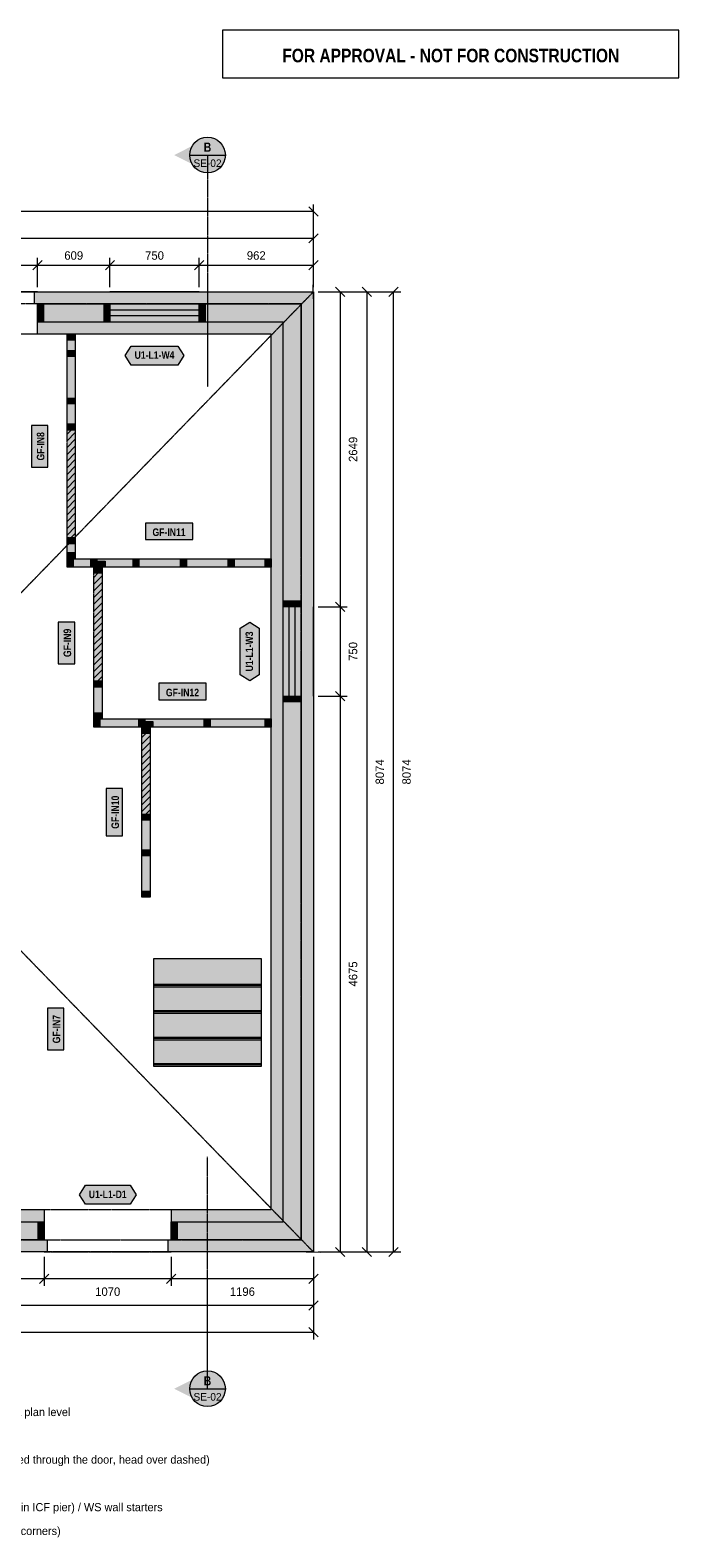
# Model space of a CAD drawing. Header units: millimetres. Extents: x -2926 to 10924, y -2742 to 10274.
# Tile 2 of 2: x 5465 to 10924, y -2404 to 10274. Entities that reach past the tile are written whole.
import ezdxf
from ezdxf.enums import TextEntityAlignment as Align

# ---------------------------------------------------------------- set-up
doc = ezdxf.new("R2010")
doc.units = ezdxf.units.MM
doc.linetypes.add('DASHED', pattern=[1.524, 1.27, -0.254])
for name, color, linetype in [('FILL-C_B2B2B5', 7, 'Continuous'), ('FILL-EPS', 7, 'Continuous'), ('FILL-RED', 7, 'Continuous'), ('FILL-TEAL_DK', 7, 'Continuous'), ('FILL-TIMBER', 7, 'Continuous'), ('FILL-WHITE', 7, 'Continuous'), ('LINE-C_85297A', 7, 'Continuous'), ('LINE-C_85297A-DASH', 7, 'DASHED'), ('LINE-INK', 7, 'Continuous'), ('LINE-INK-DASH', 7, 'DASHED'), ('LINE-RED', 7, 'Continuous'), ('LINE-RED-DASH', 7, 'DASHED'), ('LINE-STEEL_GREY', 7, 'Continuous'), ('LINE-STEEL_GREY-DASH', 7, 'DASHED'), ('LINE-TEAL_DK', 7, 'Continuous'), ('LINE-TIMBER_DK', 7, 'Continuous'), ('TEXT-INK', 7, 'Continuous'), ('TEXT-RED', 7, 'Continuous'), ('TEXT-TEAL_DK', 7, 'Continuous')]:
    doc.layers.add(name, color=color, linetype=linetype)
doc.styles.add('OpenSansCondensed-Bold', font='OpenSansCondensed-Bold.ttf')

msp = doc.modelspace()

# ---------------------------------------------------------------- hatches: boundary and pattern name
at = {"layer": 'FILL-C_B2B2B5', "true_color": 0xb2b2b5}
h = msp.add_hatch(color=253, dxfattribs=at)
h.dxf.hatch_style = 1
h.paths.add_polyline_path([(5528, 7972), (7747, 7972), (7747, 102), (6654, 102), (6654, 254), (7595, 254), (7595, 7820), (5528, 7820)])
h = msp.add_hatch(color=253, dxfattribs=at)
h.dxf.hatch_style = 1
h.paths.add_polyline_path([(5583, 102), (4750, 102), (4750, 254), (5583, 254)])
at = {"layer": 'FILL-EPS', "true_color": 0xccffff}
h = msp.add_hatch(color=7, dxfattribs=at)
h.dxf.hatch_style = 1
h.paths.add_polyline_path([(5528, 7973), (5503, 7973), (5503, 8074), (7849, 8074), (7849, 0), (6628, 0), (6628, 101), (6654, 101), (6654, 102), (7747, 102), (7747, 7972), (5528, 7972)])
h = msp.add_hatch(color=7, dxfattribs=at)
h.dxf.hatch_style = 1
h.paths.add_polyline_path([(7493, 7718), (5528, 7718), (5528, 7820), (7595, 7820), (7595, 254), (6654, 254), (6654, 356), (7493, 356)])
h = msp.add_hatch(color=7, dxfattribs=at)
h.dxf.hatch_style = 1
h.paths.add_polyline_path([(5583, 254), (4750, 254), (4750, 356), (5583, 356)])
h = msp.add_hatch(color=7, dxfattribs=at)
h.dxf.hatch_style = 1
h.paths.add_polyline_path([(5583, 101), (5608, 101), (5608, 0), (4725, 0), (4725, 101), (4750, 101), (4750, 102), (5583, 102)])
at = {"layer": 'FILL-RED', "true_color": 0xb81a1f}
h = msp.add_hatch(color=242, dxfattribs=at)
h.dxf.hatch_style = 1
h.paths.add_polyline_path([(6678, 9224), (6958, 9082), (6958, 9367)])
h = msp.add_hatch(color=242, dxfattribs=at)
h.dxf.hatch_style = 1
h.paths.add_polyline_path([(6678, -1150), (6958, -1292), (6958, -1008)])
at = {"layer": 'FILL-TEAL_DK', "true_color": 0x006b5c}
h = msp.add_hatch(color=126, dxfattribs=at)
h.dxf.hatch_style = 1
h.paths.add_polyline_path([(5528, 7972), (5578, 7972), (5578, 7820), (5528, 7820)])
h = msp.add_hatch(color=126, dxfattribs=at)
h.dxf.hatch_style = 1
h.paths.add_polyline_path([(6087, 7972), (6137, 7972), (6137, 7820), (6087, 7820)])
h = msp.add_hatch(color=126, dxfattribs=at)
h.dxf.hatch_style = 1
h.paths.add_polyline_path([(6887, 7972), (6937, 7972), (6937, 7820), (6887, 7820)])
h = msp.add_hatch(color=126, dxfattribs=at)
h.dxf.hatch_style = 1
h.paths.add_polyline_path([(7595, 5475), (7747, 5475), (7747, 5425), (7595, 5425)])
h = msp.add_hatch(color=126, dxfattribs=at)
h.dxf.hatch_style = 1
h.paths.add_polyline_path([(7595, 4675), (7747, 4675), (7747, 4625), (7595, 4625)])
h = msp.add_hatch(color=126, dxfattribs=at)
h.dxf.hatch_style = 1
h.paths.add_polyline_path([(5533, 254), (5583, 254), (5583, 102), (5533, 102)])
h = msp.add_hatch(color=126, dxfattribs=at)
h.dxf.hatch_style = 1
h.paths.add_polyline_path([(6653, 254), (6703, 254), (6703, 102), (6653, 102)])
at = {"layer": 'FILL-TIMBER', "true_color": 0xeddbb8}
h = msp.add_hatch(color=254, dxfattribs=at)
h.dxf.hatch_style = 1
h.paths.add_polyline_path([(5845, 7718), (5845, 7687), (5845, 7668), (5819, 7668), (5776, 7668), (5776, 7699), (5776, 7718), (5802, 7718)])
h = msp.add_hatch(color=254, dxfattribs=at)
h.dxf.hatch_style = 1
h.paths.add_polyline_path([(5845, 7581), (5845, 7550), (5845, 7531), (5819, 7531), (5776, 7531), (5776, 7561), (5776, 7581), (5802, 7581)])
h = msp.add_hatch(color=254, dxfattribs=at)
h.dxf.hatch_style = 1
h.paths.add_polyline_path([(5845, 7181), (5845, 7150), (5845, 7131), (5819, 7131), (5776, 7131), (5776, 7161), (5776, 7181), (5802, 7181)])
h = msp.add_hatch(color=254, dxfattribs=at)
h.dxf.hatch_style = 1
h.paths.add_polyline_path([(5845, 6965), (5845, 6934), (5845, 6914), (5819, 6914), (5776, 6914), (5776, 6945), (5776, 6965), (5802, 6965)])
h = msp.add_hatch(color=254, dxfattribs=at)
h.dxf.hatch_style = 1
h.paths.add_polyline_path([(5845, 6004), (5845, 5974), (5845, 5955), (5819, 5955), (5776, 5955), (5776, 5985), (5776, 6004), (5802, 6004)])
h = msp.add_hatch(color=254, dxfattribs=at)
h.dxf.hatch_style = 1
h.paths.add_polyline_path([(5845, 5882), (5845, 5852), (5845, 5832), (5819, 5832), (5776, 5832), (5776, 5863), (5776, 5882), (5802, 5882)])
h = msp.add_hatch(color=254, dxfattribs=at)
h.dxf.hatch_style = 1
h.paths.add_polyline_path([(5826, 5760), (5795, 5760), (5776, 5760), (5776, 5787), (5776, 5830), (5806, 5830), (5826, 5830), (5826, 5804)])
h = msp.add_hatch(color=254, dxfattribs=at)
h.dxf.hatch_style = 1
h.paths.add_polyline_path([(6026, 5760), (5995, 5760), (5976, 5760), (5976, 5787), (5976, 5830), (6006, 5830), (6026, 5830), (6026, 5804)])
h = msp.add_hatch(color=254, dxfattribs=at)
h.dxf.hatch_style = 1
h.paths.add_polyline_path([(6070, 5759), (6070, 5729), (6070, 5710), (6044, 5710), (6000, 5710), (6000, 5740), (6000, 5759), (6027, 5759)])
h = msp.add_hatch(color=254, dxfattribs=at)
h.dxf.hatch_style = 1
h.paths.add_polyline_path([(6096, 5760), (6052, 5760), (6026, 5760), (6026, 5780), (6026, 5810), (6069, 5810), (6096, 5810), (6096, 5791)])
h = msp.add_hatch(color=254, dxfattribs=at)
h.dxf.hatch_style = 1
h.paths.add_polyline_path([(6381, 5760), (6350, 5760), (6331, 5760), (6331, 5787), (6331, 5830), (6361, 5830), (6381, 5830), (6381, 5804)])
h = msp.add_hatch(color=254, dxfattribs=at)
h.dxf.hatch_style = 1
h.paths.add_polyline_path([(6781, 5760), (6750, 5760), (6731, 5760), (6731, 5787), (6731, 5830), (6761, 5830), (6781, 5830), (6781, 5804)])
h = msp.add_hatch(color=254, dxfattribs=at)
h.dxf.hatch_style = 1
h.paths.add_polyline_path([(7181, 5760), (7150, 5760), (7131, 5760), (7131, 5787), (7131, 5830), (7161, 5830), (7181, 5830), (7181, 5804)])
h = msp.add_hatch(color=254, dxfattribs=at)
h.dxf.hatch_style = 1
h.paths.add_polyline_path([(7493, 5760), (7462, 5760), (7443, 5760), (7443, 5787), (7443, 5830), (7474, 5830), (7493, 5830), (7493, 5804)])
h = msp.add_hatch(color=254, dxfattribs=at)
h.dxf.hatch_style = 1
h.paths.add_polyline_path([(6070, 4800), (6070, 4770), (6070, 4750), (6044, 4750), (6000, 4750), (6000, 4781), (6000, 4800), (6027, 4800)])
h = msp.add_hatch(color=254, dxfattribs=at)
h.dxf.hatch_style = 1
h.paths.add_polyline_path([(6070, 4534), (6070, 4504), (6070, 4484), (6044, 4484), (6000, 4484), (6000, 4515), (6000, 4534), (6027, 4534)])
h = msp.add_hatch(color=254, dxfattribs=at)
h.dxf.hatch_style = 1
h.paths.add_polyline_path([(6051, 4412), (6020, 4412), (6000, 4412), (6000, 4439), (6000, 4483), (6031, 4483), (6051, 4483), (6051, 4456)])
h = msp.add_hatch(color=254, dxfattribs=at)
h.dxf.hatch_style = 1
h.paths.add_polyline_path([(6429, 4412), (6398, 4412), (6379, 4412), (6379, 4439), (6379, 4483), (6410, 4483), (6429, 4483), (6429, 4456)])
h = msp.add_hatch(color=254, dxfattribs=at)
h.dxf.hatch_style = 1
h.paths.add_polyline_path([(6499, 4412), (6456, 4412), (6429, 4412), (6429, 4432), (6429, 4462), (6472, 4462), (6499, 4462), (6499, 4443)])
h = msp.add_hatch(color=254, dxfattribs=at)
h.dxf.hatch_style = 1
h.paths.add_polyline_path([(6981, 4412), (6950, 4412), (6931, 4412), (6931, 4439), (6931, 4483), (6961, 4483), (6981, 4483), (6981, 4456)])
h = msp.add_hatch(color=254, dxfattribs=at)
h.dxf.hatch_style = 1
h.paths.add_polyline_path([(7493, 4412), (7462, 4412), (7443, 4412), (7443, 4439), (7443, 4483), (7474, 4483), (7493, 4483), (7493, 4456)])
h = msp.add_hatch(color=254, dxfattribs=at)
h.dxf.hatch_style = 1
h.paths.add_polyline_path([(6474, 4381), (6474, 4362), (6447, 4362), (6404, 4362), (6404, 4392), (6404, 4410), (6431, 4410), (6474, 4410)])
h = msp.add_hatch(color=254, dxfattribs=at)
h.dxf.hatch_style = 1
h.paths.add_polyline_path([(6474, 3656), (6474, 3630), (6437, 3630), (6404, 3630), (6404, 3654), (6404, 3680), (6440, 3680), (6474, 3680)])
h = msp.add_hatch(color=254, dxfattribs=at)
h.dxf.hatch_style = 1
h.paths.add_polyline_path([(6474, 3361), (6474, 3331), (6430, 3331), (6404, 3331), (6404, 3349), (6404, 3381), (6447, 3381), (6474, 3381)])
h = msp.add_hatch(color=254, dxfattribs=at)
h.dxf.hatch_style = 1
h.paths.add_polyline_path([(6474, 3025), (6474, 2985), (6416, 2985), (6404, 2985), (6404, 2994), (6404, 3035), (6459, 3035), (6474, 3035)])
at = {"layer": 'FILL-WHITE', "true_color": 0xffffff}
h = msp.add_hatch(color=7, dxfattribs=at)
h.dxf.hatch_style = 1
h.paths.add_polyline_path([(7108, 9224), (7103, 9263), (7088, 9299), (7064, 9330), (7033, 9354), (6997, 9369), (6958, 9374), (6919, 9369), (6883, 9354), (6852, 9330), (6828, 9299), (6813, 9263), (6808, 9224), (6813, 9185), (6828, 9149), (6852, 9118), (6883, 9094), (6919, 9079), (6958, 9074), (6997, 9079), (7033, 9094), (7064, 9118), (7088, 9149), (7103, 9185)])
at = {"layer": 'FILL-WHITE', "true_color": 0xfaf5e8}
h = msp.add_hatch(color=7, dxfattribs=at)
h.dxf.hatch_style = 1
h.paths.add_polyline_path([(5819, 6914), (5776, 6914), (5776, 6945), (5776, 6965), (5776, 7131), (5776, 7161), (5776, 7181), (5776, 7531), (5776, 7561), (5776, 7581), (5776, 7668), (5776, 7699), (5776, 7718), (5802, 7718), (5845, 7718), (5845, 7687), (5845, 7668), (5845, 7581), (5845, 7550), (5845, 7531), (5845, 7181), (5845, 7150), (5845, 7131), (5845, 6965), (5845, 6934), (5845, 6914)])
at = {"layer": 'FILL-WHITE', "true_color": 0xffffff}
h = msp.add_hatch(color=7, dxfattribs=at)
h.dxf.hatch_style = 1
h.paths.add_polyline_path([(6265, 7538), (6315, 7618), (6709, 7618), (6759, 7538), (6709, 7458), (6315, 7458)])
h = msp.add_hatch(color=7, dxfattribs=at)
h.dxf.hatch_style = 1
h.paths.add_polyline_path([(5615, 6601), (5615, 6950), (5476, 6950), (5476, 6601)])
h = msp.add_hatch(color=7, dxfattribs=at)
h.dxf.hatch_style = 1
h.paths.add_polyline_path([(5776, 6004), (5776, 6914), (5845, 6914), (5845, 6004)])
h = msp.add_hatch(color=7, dxfattribs=at)
h.dxf.hatch_style = 1
h.paths.add_polyline_path([(6435, 5991), (6833, 5991), (6833, 6130), (6435, 6130)])
at = {"layer": 'FILL-WHITE', "true_color": 0xfaf5e8}
h = msp.add_hatch(color=7, dxfattribs=at)
h.dxf.hatch_style = 1
h.paths.add_polyline_path([(5819, 5832), (5776, 5832), (5776, 5863), (5776, 5882), (5776, 5955), (5776, 5985), (5776, 6004), (5802, 6004), (5845, 6004), (5845, 5974), (5845, 5955), (5845, 5882), (5845, 5852), (5845, 5832)])
h = msp.add_hatch(color=7, dxfattribs=at)
h.dxf.hatch_style = 1
h.paths.add_polyline_path([(5995, 5760), (5976, 5760), (5826, 5760), (5795, 5760), (5776, 5760), (5776, 5787), (5776, 5830), (5806, 5830), (5826, 5830), (5976, 5830), (6006, 5830), (6026, 5830), (6331, 5830), (6361, 5830), (6381, 5830), (6731, 5830), (6761, 5830), (6781, 5830), (7131, 5830), (7161, 5830), (7181, 5830), (7443, 5830), (7474, 5830), (7493, 5830), (7493, 5804), (7493, 5760), (7462, 5760), (7443, 5760), (7181, 5760), (7150, 5760), (7131, 5760), (6781, 5760), (6750, 5760), (6731, 5760), (6381, 5760), (6350, 5760), (6331, 5760), (6096, 5760), (6052, 5760), (6026, 5760)])
h = msp.add_hatch(color=7, dxfattribs=at)
h.dxf.hatch_style = 1
h.paths.add_polyline_path([(6000, 5740), (6000, 5759), (6027, 5759), (6070, 5759), (6070, 5729), (6070, 5710), (6044, 5710), (6000, 5710)])
at = {"layer": 'FILL-WHITE', "true_color": 0xffffff}
h = msp.add_hatch(color=7, dxfattribs=at)
h.dxf.hatch_style = 1
h.paths.add_polyline_path([(6000, 4800), (6000, 5710), (6070, 5710), (6070, 4800)])
h = msp.add_hatch(color=7, dxfattribs=at)
h.dxf.hatch_style = 1
h.paths.add_polyline_path([(5840, 4947), (5840, 5296), (5701, 5296), (5701, 4947)])
h = msp.add_hatch(color=7, dxfattribs=at)
h.dxf.hatch_style = 1
h.paths.add_polyline_path([(7313, 4803), (7233, 4853), (7233, 5247), (7313, 5297), (7393, 5247), (7393, 4853)])
at = {"layer": 'FILL-WHITE', "true_color": 0xfaf5e8}
h = msp.add_hatch(color=7, dxfattribs=at)
h.dxf.hatch_style = 1
h.paths.add_polyline_path([(6070, 4484), (6044, 4484), (6000, 4484), (6000, 4515), (6000, 4534), (6000, 4750), (6000, 4781), (6000, 4800), (6027, 4800), (6070, 4800), (6070, 4770), (6070, 4750), (6070, 4534), (6070, 4504)])
at = {"layer": 'FILL-WHITE', "true_color": 0xffffff}
h = msp.add_hatch(color=7, dxfattribs=at)
h.dxf.hatch_style = 1
h.paths.add_polyline_path([(6548, 4643), (6946, 4643), (6946, 4782), (6548, 4782)])
at = {"layer": 'FILL-WHITE', "true_color": 0xfaf5e8}
h = msp.add_hatch(color=7, dxfattribs=at)
h.dxf.hatch_style = 1
h.paths.add_polyline_path([(6429, 4412), (6398, 4412), (6379, 4412), (6051, 4412), (6020, 4412), (6000, 4412), (6000, 4439), (6000, 4483), (6031, 4483), (6051, 4483), (6379, 4483), (6410, 4483), (6429, 4483), (6931, 4483), (6961, 4483), (6981, 4483), (7443, 4483), (7474, 4483), (7493, 4483), (7493, 4456), (7493, 4412), (7462, 4412), (7443, 4412), (6981, 4412), (6950, 4412), (6931, 4412), (6499, 4412), (6456, 4412)])
h = msp.add_hatch(color=7, dxfattribs=at)
h.dxf.hatch_style = 1
h.paths.add_polyline_path([(6404, 4392), (6404, 4410), (6431, 4410), (6474, 4410), (6474, 4381), (6474, 4362), (6447, 4362), (6404, 4362)])
at = {"layer": 'FILL-WHITE', "true_color": 0xffffff}
h = msp.add_hatch(color=7, dxfattribs=at)
h.dxf.hatch_style = 1
h.paths.add_polyline_path([(6404, 3680), (6404, 4362), (6474, 4362), (6474, 3680)])
h = msp.add_hatch(color=7, dxfattribs=at)
h.dxf.hatch_style = 1
h.paths.add_polyline_path([(6243, 3499), (6243, 3897), (6105, 3897), (6105, 3499)])
at = {"layer": 'FILL-WHITE', "true_color": 0xfaf5e8}
h = msp.add_hatch(color=7, dxfattribs=at)
h.dxf.hatch_style = 1
h.paths.add_polyline_path([(6416, 2985), (6404, 2985), (6404, 2994), (6404, 3035), (6404, 3331), (6404, 3349), (6404, 3381), (6404, 3630), (6404, 3654), (6404, 3680), (6440, 3680), (6474, 3680), (6474, 3656), (6474, 3630), (6474, 3381), (6474, 3361), (6474, 3331), (6474, 3035), (6474, 3025), (6474, 2985)])
at = {"layer": 'FILL-WHITE', "true_color": 0xffffff}
h = msp.add_hatch(color=7, dxfattribs=at)
h.dxf.hatch_style = 1
h.paths.add_polyline_path([(6506, 2467), (7409, 2467), (7409, 2228), (6506, 2228)])
h = msp.add_hatch(color=7, dxfattribs=at)
h.dxf.hatch_style = 1
h.paths.add_polyline_path([(6506, 2253), (7409, 2253), (7409, 2244), (6506, 2244)])
h = msp.add_hatch(color=7, dxfattribs=at)
h.dxf.hatch_style = 1
h.paths.add_polyline_path([(6506, 2244), (7409, 2244), (7409, 2005), (6506, 2005)])
h = msp.add_hatch(color=7, dxfattribs=at)
h.dxf.hatch_style = 1
h.paths.add_polyline_path([(5748, 1700), (5748, 2049), (5610, 2049), (5610, 1700)])
h = msp.add_hatch(color=7, dxfattribs=at)
h.dxf.hatch_style = 1
h.paths.add_polyline_path([(6506, 2030), (7409, 2030), (7409, 2021), (6506, 2021)])
h = msp.add_hatch(color=7, dxfattribs=at)
h.dxf.hatch_style = 1
h.paths.add_polyline_path([(6506, 2021), (7409, 2021), (7409, 1782), (6506, 1782)])
h = msp.add_hatch(color=7, dxfattribs=at)
h.dxf.hatch_style = 1
h.paths.add_polyline_path([(6506, 1807), (7409, 1807), (7409, 1798), (6506, 1798)])
h = msp.add_hatch(color=7, dxfattribs=at)
h.dxf.hatch_style = 1
h.paths.add_polyline_path([(6506, 1798), (7409, 1798), (7409, 1559), (6506, 1559)])
h = msp.add_hatch(color=7, dxfattribs=at)
h.dxf.hatch_style = 1
h.paths.add_polyline_path([(6506, 1584), (7409, 1584), (7409, 1575), (6506, 1575)])
h = msp.add_hatch(color=7, dxfattribs=at)
h.dxf.hatch_style = 1
h.paths.add_polyline_path([(5880, 481), (5930, 561), (6306, 561), (6356, 481), (6306, 401), (5930, 401)])
h = msp.add_hatch(color=7, dxfattribs=at)
h.dxf.hatch_style = 1
h.paths.add_polyline_path([(7108, -1150), (7103, -1111), (7088, -1075), (7064, -1044), (7033, -1020), (6997, -1005), (6958, -1000), (6919, -1005), (6883, -1020), (6852, -1044), (6828, -1075), (6813, -1111), (6808, -1150), (6813, -1189), (6828, -1225), (6852, -1256), (6883, -1280), (6919, -1295), (6958, -1300), (6997, -1295), (7033, -1280), (7064, -1256), (7088, -1225), (7103, -1189)])

# ---------------------------------------------------------------- linework, layer by layer
at = {"layer": 'LINE-C_85297A', "lineweight": 5}
for p, q in [((7850, 8014), (7848, 8134)), ((7789, 1), (7909, -1))]:
    msp.add_line(p, q, dxfattribs=at)
at = {"layer": 'LINE-C_85297A-DASH', "lineweight": 5}
for p, q in [((0, 0), (7849, 8074)), ((0, 8074), (7849, 0))]:
    msp.add_line(p, q, dxfattribs=at)
at = {"layer": 'LINE-INK', "lineweight": 5}
for p, q in [((7849, 8749), (0, 8749)), ((7888, 8710), (7810, 8788)), ((7849, 8114), (7849, 8809)), ((0, 8524), (7849, 8524)), ((7810, 8485), (7888, 8563)), ((7849, 8114), (7849, 8584)), ((0, 8299), (7849, 8299)), ((5489, 8260), (5567, 8338)), ((5528, 8114), (5528, 8359)), ((6098, 8260), (6176, 8338)), ((6137, 8114), (6137, 8359)), ((6848, 8260), (6926, 8338)), ((6887, 8114), (6887, 8359)), ((7810, 8260), (7888, 8338)), ((7849, 8114), (7849, 8359)), ((6887, 8074), (6137, 8074)), ((7889, 8074), (8134, 8074)), ((7889, 8074), (8359, 8074)), ((7889, 8074), (8584, 8074)), ((8035, 8113), (8113, 8035)), ((8074, 8074), (8074, 0)), ((8260, 8113), (8338, 8035)), ((8299, 8074), (8299, 0)), ((8485, 8035), (8563, 8113)), ((8524, 0), (8524, 8074)), ((6887, 7921), (6137, 7921)), ((6887, 7871), (6137, 7871)), ((6887, 7718), (6137, 7718)), ((8035, 5464), (8113, 5386)), ((7493, 4675), (7493, 5425)), ((7646, 4675), (7646, 5425)), ((7696, 4675), (7696, 5425)), ((7849, 4675), (7849, 5425)), ((7889, 5425), (8134, 5425)), ((8035, 4714), (8113, 4636)), ((7889, 4675), (8134, 4675)), ((7889, 0), (8134, 0)), ((7889, 0), (8359, 0)), ((7889, 0), (8584, 0)), ((8035, 39), (8113, -39)), ((8260, 39), (8338, -39)), ((8485, -39), (8563, 39)), ((5583, -40), (5583, -285)), ((6653, -40), (6653, -285)), ((7849, -40), (7849, -285)), ((7849, -40), (7849, -510)), ((7849, -40), (7849, -735)), ((7849, -225), (0, -225)), ((5622, -186), (5544, -264)), ((6692, -186), (6614, -264)), ((7888, -186), (7810, -264)), ((7849, -450), (0, -450)), ((7888, -411), (7810, -489)), ((0, -675), (7849, -675)), ((7810, -636), (7888, -714))]:
    msp.add_line(p, q, dxfattribs=at)
for points in [[(7493, 356), (7493, 7718), (5528, 7718), (5528, 7973), (5503, 7973), (5503, 8074), (7849, 8074), (7849, 0), (6628, 0), (6628, 101), (6654, 101), (6654, 356)], [(5819, 6914), (5776, 6914), (5776, 6945), (5776, 6965), (5776, 7131), (5776, 7161), (5776, 7181), (5776, 7531), (5776, 7561), (5776, 7581), (5776, 7668), (5776, 7699), (5776, 7718), (5802, 7718), (5845, 7718), (5845, 7687), (5845, 7668), (5845, 7581), (5845, 7550), (5845, 7531), (5845, 7181), (5845, 7150), (5845, 7131), (5845, 6965), (5845, 6934), (5845, 6914)], [(5615, 6601), (5615, 6950), (5476, 6950), (5476, 6601)], [(6435, 5991), (6833, 5991), (6833, 6130), (6435, 6130)], [(5819, 5832), (5776, 5832), (5776, 5863), (5776, 5882), (5776, 5955), (5776, 5985), (5776, 6004), (5802, 6004), (5845, 6004), (5845, 5974), (5845, 5955), (5845, 5882), (5845, 5852), (5845, 5832)], [(5995, 5760), (5976, 5760), (5826, 5760), (5795, 5760), (5776, 5760), (5776, 5787), (5776, 5830), (5806, 5830), (5826, 5830), (5976, 5830), (6006, 5830), (6026, 5830), (6331, 5830), (6361, 5830), (6381, 5830), (6731, 5830), (6761, 5830), (6781, 5830), (7131, 5830), (7161, 5830), (7181, 5830), (7443, 5830), (7474, 5830), (7493, 5830), (7493, 5804), (7493, 5760), (7462, 5760), (7443, 5760), (7181, 5760), (7150, 5760), (7131, 5760), (6781, 5760), (6750, 5760), (6731, 5760), (6381, 5760), (6350, 5760), (6331, 5760), (6096, 5760), (6052, 5760), (6026, 5760)], [(6000, 5740), (6000, 5759), (6000, 5759), (6000, 5759), (6027, 5759), (6070, 5759), (6070, 5759), (6070, 5759), (6070, 5729), (6070, 5710), (6070, 5710), (6070, 5710), (6044, 5710), (6000, 5710), (6000, 5710), (6000, 5710)], [(5840, 4947), (5840, 5296), (5701, 5296), (5701, 4947)], [(6070, 4484), (6070, 4484), (6070, 4484), (6044, 4484), (6000, 4484), (6000, 4484), (6000, 4484), (6000, 4515), (6000, 4534), (6000, 4750), (6000, 4781), (6000, 4800), (6000, 4800), (6000, 4800), (6027, 4800), (6070, 4800), (6070, 4800), (6070, 4800), (6070, 4770), (6070, 4750), (6070, 4534), (6070, 4504)], [(6548, 4643), (6946, 4643), (6946, 4782), (6548, 4782)], [(6429, 4412), (6398, 4412), (6379, 4412), (6051, 4412), (6020, 4412), (6000, 4412), (6000, 4412), (6000, 4412), (6000, 4439), (6000, 4483), (6000, 4483), (6000, 4483), (6031, 4483), (6051, 4483), (6379, 4483), (6410, 4483), (6429, 4483), (6931, 4483), (6961, 4483), (6981, 4483), (7443, 4483), (7474, 4483), (7493, 4483), (7493, 4483), (7493, 4483), (7493, 4456), (7493, 4412), (7493, 4412), (7493, 4412), (7462, 4412), (7443, 4412), (6981, 4412), (6950, 4412), (6931, 4412), (6499, 4412), (6456, 4412)], [(6404, 4392), (6404, 4410), (6404, 4410), (6404, 4410), (6431, 4410), (6474, 4410), (6474, 4410), (6474, 4410), (6474, 4381), (6474, 4362), (6474, 4362), (6474, 4362), (6447, 4362), (6404, 4362), (6404, 4362), (6404, 4362)], [(6243, 3499), (6243, 3897), (6105, 3897), (6105, 3499)], [(6416, 2985), (6404, 2985), (6404, 2994), (6404, 3035), (6404, 3331), (6404, 3349), (6404, 3381), (6404, 3630), (6404, 3654), (6404, 3680), (6440, 3680), (6474, 3680), (6474, 3656), (6474, 3630), (6474, 3381), (6474, 3361), (6474, 3331), (6474, 3035), (6474, 3025), (6474, 2985)], [(6506, 2467), (6506, 2467), (6506, 2467), (7409, 2467), (7409, 2228), (7409, 2228), (7409, 2228), (6506, 2228)], [(6506, 2253), (6506, 2253), (6506, 2253), (7409, 2253), (7409, 2244), (7409, 2244), (7409, 2244), (7409, 2244), (6506, 2244), (6506, 2253)], [(6506, 2244), (6506, 2244), (6506, 2244), (7409, 2244), (7409, 2005), (6506, 2005)], [(5748, 1700), (5748, 2049), (5610, 2049), (5610, 1700)], [(6506, 2030), (7409, 2030), (7409, 2021), (6506, 2021)], [(6506, 2021), (7409, 2021), (7409, 1782), (6506, 1782)], [(6506, 1807), (7409, 1807), (7409, 1798), (6506, 1798)], [(6506, 1798), (7409, 1798), (7409, 1559), (6506, 1559)], [(6506, 1584), (7409, 1584), (7409, 1575), (6506, 1575)], [(5583, 356), (5583, 101), (5608, 101), (5608, 0), (4725, 0), (4725, 101), (4750, 101), (4750, 356)]]:
    msp.add_lwpolyline(points, close=True, dxfattribs=at)
at = {"layer": 'LINE-INK-DASH', "lineweight": 5}
for p, q in [((5528, 8074), (4458, 8074)), ((5528, 7718), (4458, 7718)), ((5583, 356), (6653, 356)), ((5583, 0), (6653, 0))]:
    msp.add_line(p, q, dxfattribs=at)
for points in [[(5776, 6004), (5776, 6914), (5845, 6914), (5845, 6004)], [(6000, 4800), (6000, 5710), (6070, 5710), (6070, 4800)], [(6404, 3680), (6404, 4362), (6474, 4362), (6474, 3680)]]:
    msp.add_lwpolyline(points, close=True, dxfattribs=at)
at = {"layer": 'LINE-RED', "lineweight": 5}
for p, q in [((6808, 9224), (7108, 9224)), ((6808, -1150), (7108, -1150))]:
    msp.add_line(p, q, dxfattribs=at)
msp.add_lwpolyline([(7085, 9874), (10924, 9874), (10924, 10274), (7085, 10274)], close=True, dxfattribs=at)
for centre in [(6958, 9224), (6958, -1150)]:
    msp.add_circle(centre, 150, dxfattribs=at)
at = {"layer": 'LINE-RED-DASH', "lineweight": 5}
for p, q in [((6958, 9224), (6958, 7274)), ((6958, -1150), (6958, 800))]:
    msp.add_line(p, q, dxfattribs=at)
at = {"layer": 'LINE-STEEL_GREY', "lineweight": 5}
for points in [[(5528, 7972), (7747, 7972), (7747, 102), (6654, 102), (6654, 254), (7595, 254), (7595, 7820), (5528, 7820)], [(5583, 102), (4750, 102), (4750, 254), (5583, 254)]]:
    msp.add_lwpolyline(points, close=True, dxfattribs=at)
at = {"layer": 'LINE-STEEL_GREY-DASH', "lineweight": 5}
for points in [[(0, 8074), (-2, 8076), (0, 8074), (7849, 8074), (7849, 0), (7849, 0), (7851, -2), (7850, -1), (7850, -1), (7849, 0), (7849, 0), (7849, 0), (0, 0)], [(7747, 102), (7747, 7972), (102, 7972), (102, 102)]]:
    msp.add_lwpolyline(points, close=True, dxfattribs=at)
at = {"layer": 'LINE-TEAL_DK', "lineweight": 5}
for points in [[(5528, 7972), (5578, 7972), (5578, 7820), (5528, 7820)], [(6087, 7972), (6137, 7972), (6137, 7820), (6087, 7820)], [(6887, 7972), (6937, 7972), (6937, 7820), (6887, 7820)], [(6265, 7538), (6315, 7618), (6709, 7618), (6759, 7538), (6709, 7458), (6315, 7458)], [(7595, 5475), (7747, 5475), (7747, 5425), (7595, 5425)], [(7313, 4803), (7233, 4853), (7233, 5247), (7313, 5297), (7393, 5247), (7393, 4853)], [(7595, 4675), (7747, 4675), (7747, 4625), (7595, 4625)], [(5880, 481), (5930, 561), (6306, 561), (6356, 481), (6306, 401), (5930, 401)], [(5533, 254), (5583, 254), (5583, 102), (5533, 102)], [(6653, 254), (6703, 254), (6703, 102), (6653, 102)]]:
    msp.add_lwpolyline(points, close=True, dxfattribs=at)
at = {"layer": 'LINE-TIMBER_DK', "lineweight": 5}
for p, q in [((5776, 6877), (5813, 6914)), ((5776, 6820), (5845, 6890)), ((5776, 6764), (5845, 6834)), ((5776, 6707), (5845, 6777)), ((5776, 6651), (5845, 6721)), ((5776, 6594), (5845, 6664)), ((5776, 6538), (5845, 6608)), ((5776, 6481), (5845, 6551)), ((5776, 6424), (5845, 6494)), ((5776, 6368), (5845, 6438)), ((5776, 6311), (5845, 6381)), ((5776, 6255), (5845, 6325)), ((5776, 6198), (5845, 6268)), ((5776, 6142), (5845, 6212)), ((5776, 6085), (5845, 6155)), ((5776, 6029), (5845, 6099)), ((5808, 6004), (5845, 6042)), ((6000, 5673), (6038, 5710)), ((6000, 5616), (6070, 5686)), ((6000, 5560), (6070, 5630)), ((6000, 5503), (6070, 5573)), ((6000, 5447), (6070, 5517)), ((6000, 5390), (6070, 5460)), ((6000, 5334), (6070, 5404)), ((6000, 5277), (6070, 5347)), ((6000, 5221), (6070, 5290)), ((6000, 5164), (6070, 5234)), ((6000, 5107), (6070, 5177)), ((6000, 5051), (6070, 5121)), ((6000, 4994), (6070, 5064)), ((6000, 4938), (6070, 5008)), ((6000, 4881), (6070, 4951)), ((6000, 4825), (6070, 4895)), ((6033, 4800), (6070, 4838)), ((6404, 4326), (6441, 4362)), ((6404, 4269), (6474, 4339)), ((6404, 4213), (6474, 4283)), ((6404, 4156), (6474, 4226)), ((6404, 4100), (6474, 4170)), ((6404, 4043), (6474, 4113)), ((6404, 3986), (6474, 4056)), ((6404, 3930), (6474, 4000)), ((6404, 3873), (6474, 3943)), ((6404, 3817), (6474, 3887)), ((6404, 3760), (6474, 3830)), ((6404, 3704), (6474, 3774)), ((6437, 3680), (6474, 3717))]:
    msp.add_line(p, q, dxfattribs=at)
for points in [[(5845, 7718), (5845, 7687), (5845, 7668), (5819, 7668), (5776, 7668), (5776, 7699), (5776, 7718), (5802, 7718)], [(5845, 7581), (5845, 7550), (5845, 7531), (5819, 7531), (5776, 7531), (5776, 7561), (5776, 7581), (5802, 7581)], [(5845, 7181), (5845, 7150), (5845, 7131), (5819, 7131), (5776, 7131), (5776, 7161), (5776, 7181), (5802, 7181)], [(5845, 6965), (5845, 6934), (5845, 6914), (5819, 6914), (5776, 6914), (5776, 6945), (5776, 6965), (5802, 6965)], [(5845, 6004), (5845, 5974), (5845, 5955), (5819, 5955), (5776, 5955), (5776, 5985), (5776, 6004), (5802, 6004)], [(5845, 5882), (5845, 5852), (5845, 5832), (5819, 5832), (5776, 5832), (5776, 5863), (5776, 5882), (5802, 5882)], [(5826, 5760), (5795, 5760), (5776, 5760), (5776, 5787), (5776, 5830), (5806, 5830), (5826, 5830), (5826, 5804)], [(6026, 5760), (5995, 5760), (5976, 5760), (5976, 5787), (5976, 5830), (6006, 5830), (6026, 5830), (6026, 5804)], [(6070, 5759), (6070, 5729), (6070, 5710), (6044, 5710), (6000, 5710), (6000, 5740), (6000, 5759), (6027, 5759)], [(6096, 5760), (6052, 5760), (6026, 5760), (6026, 5780), (6026, 5810), (6069, 5810), (6096, 5810), (6096, 5791)], [(6381, 5760), (6350, 5760), (6331, 5760), (6331, 5787), (6331, 5830), (6361, 5830), (6381, 5830), (6381, 5804)], [(6781, 5760), (6750, 5760), (6731, 5760), (6731, 5787), (6731, 5830), (6761, 5830), (6781, 5830), (6781, 5804)], [(7181, 5760), (7150, 5760), (7131, 5760), (7131, 5787), (7131, 5830), (7161, 5830), (7181, 5830), (7181, 5804)], [(7493, 5760), (7462, 5760), (7443, 5760), (7443, 5787), (7443, 5830), (7474, 5830), (7493, 5830), (7493, 5804)], [(6070, 4800), (6070, 4770), (6070, 4750), (6044, 4750), (6000, 4750), (6000, 4781), (6000, 4800), (6027, 4800)], [(6070, 4534), (6070, 4504), (6070, 4484), (6044, 4484), (6000, 4484), (6000, 4515), (6000, 4534), (6027, 4534)], [(6051, 4412), (6020, 4412), (6000, 4412), (6000, 4439), (6000, 4483), (6031, 4483), (6051, 4483), (6051, 4456)], [(6429, 4412), (6398, 4412), (6379, 4412), (6379, 4439), (6379, 4483), (6410, 4483), (6429, 4483), (6429, 4456)], [(6499, 4412), (6456, 4412), (6429, 4412), (6429, 4432), (6429, 4462), (6472, 4462), (6499, 4462), (6499, 4443)], [(6981, 4412), (6950, 4412), (6931, 4412), (6931, 4439), (6931, 4483), (6961, 4483), (6981, 4483), (6981, 4456)], [(7493, 4412), (7462, 4412), (7443, 4412), (7443, 4439), (7443, 4483), (7474, 4483), (7493, 4483), (7493, 4456)], [(6474, 4381), (6474, 4362), (6447, 4362), (6404, 4362), (6404, 4392), (6404, 4410), (6431, 4410), (6474, 4410)], [(6474, 3656), (6474, 3630), (6437, 3630), (6404, 3630), (6404, 3654), (6404, 3680), (6440, 3680), (6474, 3680)], [(6474, 3361), (6474, 3331), (6430, 3331), (6404, 3331), (6404, 3349), (6404, 3381), (6447, 3381), (6474, 3381)], [(6474, 3025), (6474, 2985), (6416, 2985), (6404, 2985), (6404, 2994), (6404, 3035), (6459, 3035), (6474, 3035)]]:
    msp.add_lwpolyline(points, close=True, dxfattribs=at)

# ---------------------------------------------------------------- texts
at = {"layer": 'TEXT-INK'}
for s, p in [('609', (5832, 8344)), ('750', (6512, 8344)), ('962', (7368, 8344)), ('1070', (6118, -369)), ('1196', (7251, -369))]:
    msp.add_text(s, height=71.1, dxfattribs=at).set_placement(p, align=Align.CENTER)
at = {"layer": 'TEXT-INK', "style": 'OpenSansCondensed-Bold'}
for s, p in [('GF-IN8', (5585, 6775)), ('GF-IN9', (5810, 5122)), ('GF-IN10', (6213, 3698)), ('GF-IN7', (5718, 1874))]:
    msp.add_text(s, height=63.5, rotation=90, dxfattribs=at).set_placement(p, align=Align.CENTER)
at = {"layer": 'TEXT-INK'}
for s, p in [('2649', (8218, 6749)), ('750', (8218, 5050)), ('8074', (8443, 4037)), ('8074', (8668, 4037)), ('4675', (8218, 2338))]:
    msp.add_text(s, height=71.1, rotation=90, dxfattribs=at).set_placement(p, align=Align.CENTER)
at = {"layer": 'TEXT-INK', "style": 'OpenSansCondensed-Bold'}
for s, p in [('GF-IN11', (6634, 6021)), ('GF-IN12', (6747, 4673))]:
    msp.add_text(s, height=63.5, dxfattribs=at).set_placement(p, align=Align.CENTER)
at = {"layer": 'TEXT-INK'}
for s, p in [('Timber frame partition panel, studs cut at plan level', (3724, -1380)), ('Door opening in a timber partition (hatched through the door, head over dashed)', (3724, -1780)), ("Engineer's pier bars (n-H12 vertical bars in ICF pier) / WS wall starters", (3724, -2180)), ('Setting-out check diagonal (external ICF corners)', (3724, -2380))]:
    msp.add_text(s, height=68.58, dxfattribs=at).set_placement(p)
at = {"layer": 'TEXT-RED', "style": 'OpenSansCondensed-Bold'}
for s, height, p in [('FOR APPROVAL - NOT FOR CONSTRUCTION', 114.3, (9005, 10004)), ('B', 76.2, (6958, 9252)), ('B', 76.2, (6958, -1122))]:
    msp.add_text(s, height=height, dxfattribs=at).set_placement(p, align=Align.CENTER)
at = {"layer": 'TEXT-RED'}
for p in [(6958, 9124), (6958, -1250)]:
    msp.add_text('SE-02', height=63.5, dxfattribs=at).set_placement(p, align=Align.CENTER)
at = {"layer": 'TEXT-TEAL_DK', "style": 'OpenSansCondensed-Bold'}
for s, p in [('U1-L1-W4', (6512, 7511)), ('U1-L1-D1', (6118, 453))]:
    msp.add_text(s, height=63.5, dxfattribs=at).set_placement(p, align=Align.CENTER)
msp.add_text('U1-L1-W3', height=63.5, rotation=90, dxfattribs=at).set_placement((7341, 5050), align=Align.CENTER)

doc.saveas('drawing.dxf')
